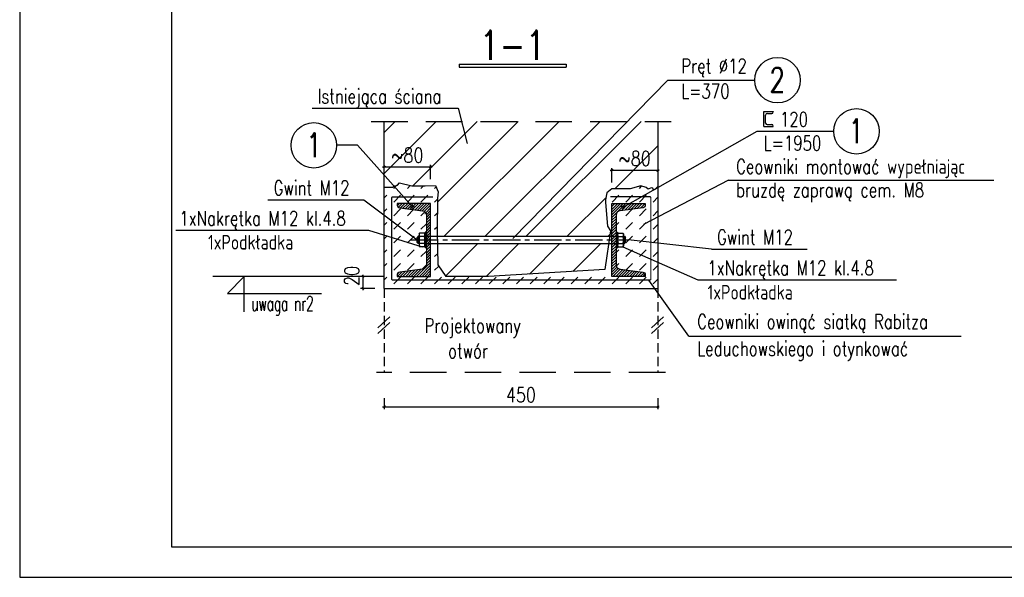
# Model space of a CAD drawing. Extents: x 19336 to 25336, y 4481 to 7805.
# Tile 1 of 5: x 19336 to 20956, y 4481 to 5398. Entities that reach past the tile are written whole.
import ezdxf
from ezdxf.enums import TextEntityAlignment as Align

# ---------------------------------------------------------------- set-up
doc = ezdxf.new("R2010")
doc.units = 0
doc.header["$LTSCALE"] = 60
doc.header["$PDMODE"] = 1
for name, pattern in [('CENTER2', [1.125, 0.75, -0.125, 0.125, -0.125]), ('DASHED2', [0.375, 0.25, -0.125]), ('DASHEDX2', [1.5, 1, -0.5])]:
    doc.linetypes.add(name, pattern=pattern)
doc.layers.get('0').update_dxf_attribs({"linetype": 'CONTINUOUS'})
doc.layers.get('Defpoints').update_dxf_attribs({"linetype": 'CONTINUOUS'})
for name, color, linetype in [('1', 2, 'CONTINUOUS'), ('111 - opisy TXT3', 2, 'CONTINUOUS'), ('2 - linie odniesienia opisy', 8, 'CONTINUOUS'), ('3', 4, 'CONTINUOUS'), ('44', 6, 'CENTER2'), ('5', 8, 'CONTINUOUS'), ('6', 3, 'CONTINUOUS'), ('7', 1, 'CONTINUOUS'), ('77', 8, 'CONTINUOUS'), ('8', 1, 'DASHEDX2'), ('88', 1, 'DASHED2'), ('9 - kreskowanie', 1, 'CONTINUOUS'), ('99', 1, 'CONTINUOUS')]:
    doc.layers.add(name, color=color, linetype=linetype)
doc.styles.add('TXT2', font='simplex.shx', dxfattribs={"width": 0.8, "height": 24})
doc.styles.add('TXT3', font='simplex.shx', dxfattribs={"width": 0.8, "height": 48})
doc.styles.add('TXT5', font='simplex.shx', dxfattribs={"width": 0.8, "height": 240})
doc.dimstyles.new('R1 - milimetry', dxfattribs={"dimtxt": 12, "dimasz": 3.5, "dimexe": 3.75, "dimexo": 3.75, "dimgap": 7.5, "dimtad": 0, "dimdec": 0, "dimzin": 0, "dimdsep": 46, "dimtxsty": 'TXT2', "dimblk1": 'OBLIQUE', "dimblk2": 'OBLIQUE', "dimsah": 1, "dimcen": -0.15, "dimdle": 2.5, "dimclrt": 4, "dimadec": 0, "dimazin": 0, "dimtfac": 0.75, "dimtdec": 0, "dimtix": 1, "dimtmove": 2, "dimatfit": 3, "dimldrblk": 'OBLIQUE', "dimfxl": 20, "dimfxlon": 1, "dimtvp": 0.75, "dimtolj": 1, "dimtzin": 0, "dimarcsym": 0})
pattern_1 = [(45, (-15090.516, 1437.195), (-33.67596, 33.67596), [])]

# ---------------------------------------------------------------- blocks, each defined once
blk = doc.blocks.new('pozycj-l')
at = {"layer": '1', "linetype": 'Continuous'}
blk.add_circle((-72, -0.2), 37.4, dxfattribs=at)
at = {"layer": '5', "linetype": 'Continuous'}
blk.add_line((0, 0), (-34.6, 0), dxfattribs=at)
at = {"layer": '1', "linetype": 'Continuous', "style": 'TXT3', "width": 0.75}
blk.add_attdef('NR', text='', height=40, dxfattribs=at).set_placement((-71.7, -19.8), align=Align.CENTER)
blk = doc.blocks.new('_OBLIQUE')
at = {"color": 0, "linetype": 'ByBlock'}
blk.add_line((-0.5, -0.5), (0.5, 0.5), dxfattribs=at)
blk = doc.blocks.new('*D23')
at = {"layer": '5', "color": 0, "lineweight": -2, "transparency": 16777216}
for p, q in [((20388.4, 5150.3), (20307.9, 5150.3)), ((20310.4, 5130.3), (20310.4, 5154.1)), ((20385.9, 5165.7), (20385.9, 5146.6))]:
    blk.add_line(p, q, dxfattribs=at)
at = {"layer": 'Defpoints', "color": 0, "transparency": 16777216}
for p in [(20385.9, 5169.5), (20310.4, 5150.3), (20310.4, 5095.8)]:
    blk.add_point(p, dxfattribs=at)
at = {"layer": '5', "color": 0, "lineweight": -2, "transparency": 16777216, "xscale": 3.5, "yscale": 3.5, "zscale": 3.5, "rotation": 180}
blk.add_blockref('_OBLIQUE', (20310.4, 5150.3), dxfattribs=at)
at = {"layer": '5', "color": 0, "lineweight": -2, "transparency": 16777216, "xscale": 3.5, "yscale": 3.5, "zscale": 3.5}
blk.add_blockref('_OBLIQUE', (20385.9, 5150.3), dxfattribs=at)
at = {"layer": '5', "color": 4, "transparency": 16777216, "insert": (20348.2, 5169.8), "char_height": 24, "attachment_point": 5, "style": 'TXT2'}
blk.add_mtext('\\A1;~80', dxfattribs=at)
blk = doc.blocks.new('*D24')
at = {"layer": '5', "color": 0, "lineweight": -2, "transparency": 16777216}
for p, q in [((19920.8, 4975.8), (19897, 4975.8)), ((19900.8, 4978.3), (19900.8, 4953.3)), ((19920.8, 4955.8), (19897, 4955.8))]:
    blk.add_line(p, q, dxfattribs=at)
at = {"layer": 'Defpoints', "color": 0, "transparency": 16777216}
for p in [(19946.6, 4975.8), (19900.8, 4955.8), (19935.9, 4955.8)]:
    blk.add_point(p, dxfattribs=at)
at = {"layer": '5', "color": 0, "lineweight": -2, "transparency": 16777216, "xscale": 3.5, "yscale": 3.5, "zscale": 3.5}
for p, rotation in [((19900.8, 4975.8), 90), ((19900.8, 4955.8), 270)]:
    blk.add_blockref('_OBLIQUE', p, dxfattribs=dict(at, rotation=rotation))
at = {"layer": '5', "color": 4, "transparency": 16777216, "insert": (19882.8, 4976.7), "char_height": 24, "attachment_point": 5, "rotation": 90, "style": 'TXT2'}
blk.add_mtext('\\A1;20', dxfattribs=at)
blk = doc.blocks.new('pozycja')
at = {"layer": '1', "linetype": 'Continuous'}
blk.add_circle((63.2, -0.2), 37.4, dxfattribs=at)
at = {"layer": '5', "linetype": 'Continuous'}
blk.add_line((0, 0), (25.8, 0), dxfattribs=at)
at = {"layer": '1', "linetype": 'Continuous', "style": 'TXT3', "width": 0.75}
blk.add_attdef('NR', text='', height=40, dxfattribs=at).set_placement((62.6, -19.8), align=Align.CENTER)
blk = doc.blocks.new('prz')
at = {"layer": '1', "linetype": 'Continuous'}
for p, q in [((-87.9, 5), (87.9, 5)), ((-87.9, 5), (-87.9, 0)), ((-87.9, 0), (87.9, 0)), ((87.9, 5), (87.9, 0))]:
    blk.add_line(p, q, dxfattribs=at)
at = {"layer": '1', "linetype": 'Continuous', "style": 'TXT5', "width": 0.8}
blk.add_attdef('PRZEKROJ', text='', height=48, dxfattribs=at).set_placement((-0.2, 12), align=Align.CENTER)
blk = doc.blocks.new('*D25')
at = {"layer": '5', "color": 0, "lineweight": -2, "transparency": 16777216}
for p, q in [((20014.9, 5155.7), (19933.4, 5155.7)), ((19935.9, 5135.7), (19935.9, 5159.4)), ((20012.4, 5135.7), (20012.4, 5159.4))]:
    blk.add_line(p, q, dxfattribs=at)
at = {"layer": 'Defpoints', "color": 0, "transparency": 16777216}
for p in [(19935.9, 5155.7), (19935.9, 5120.2), (20012.4, 5095.8)]:
    blk.add_point(p, dxfattribs=at)
at = {"layer": '5', "color": 0, "lineweight": -2, "transparency": 16777216, "xscale": 3.5, "yscale": 3.5, "zscale": 3.5, "rotation": 180}
blk.add_blockref('_OBLIQUE', (19935.9, 5155.7), dxfattribs=at)
at = {"layer": '5', "color": 0, "lineweight": -2, "transparency": 16777216, "xscale": 3.5, "yscale": 3.5, "zscale": 3.5}
blk.add_blockref('_OBLIQUE', (20012.4, 5155.7), dxfattribs=at)
at = {"layer": '5', "color": 4, "transparency": 16777216, "insert": (19974.2, 5175.2), "char_height": 24, "attachment_point": 5, "style": 'TXT2'}
blk.add_mtext('\\A1;~80', dxfattribs=at)
blk = doc.blocks.new('A$C2B9C03C1')
at = {"layer": '5'}
for p, q in [((0, 0), (0, 24.7)), ((0, 24.7), (15.8, 24.7)), ((3.2, 5.6), (3.2, 18.5)), ((6.2, 21.5), (13.4, 21.5)), ((15.8, 24.7), (15.8, 23.9)), ((0, 0), (15.8, 0)), ((5.6, 3.2), (13.4, 3.2)), ((15.8, 0), (15.8, 0.8))]:
    blk.add_line(p, q, dxfattribs=at)
for centre, radius, start, end in [((6.2, 18.5), 3, 90, 180), ((13.4, 23.9), 2.4, 270, 0), ((5.6, 5.6), 2.4, 180, 270), ((13.4, 0.8), 2.4, 0, 90)]:
    blk.add_arc(centre, radius, start, end, dxfattribs=at)
blk = doc.blocks.new('*D26')
at = {"layer": '5', "color": 0, "lineweight": -2, "transparency": 16777216}
for p, q in [((19933.4, 4761.5), (20388.4, 4761.5)), ((19935.9, 4775.5), (19935.9, 4757.7)), ((20385.9, 4775.5), (20385.9, 4757.7))]:
    blk.add_line(p, q, dxfattribs=at)
at = {"layer": 'Defpoints', "color": 0, "transparency": 16777216}
for p in [(19935.9, 4817.9), (20385.9, 4817.9), (20385.9, 4761.5)]:
    blk.add_point(p, dxfattribs=at)
at = {"layer": '5', "color": 0, "lineweight": -2, "transparency": 16777216, "xscale": 3.5, "yscale": 3.5, "zscale": 3.5, "rotation": 180}
blk.add_blockref('_OBLIQUE', (19935.9, 4761.5), dxfattribs=at)
at = {"layer": '5', "color": 0, "lineweight": -2, "transparency": 16777216, "xscale": 3.5, "yscale": 3.5, "zscale": 3.5}
blk.add_blockref('_OBLIQUE', (20385.9, 4761.5), dxfattribs=at)
at = {"layer": '5', "color": 4, "transparency": 16777216, "insert": (20160.9, 4781), "char_height": 24, "attachment_point": 5, "style": 'TXT2'}
blk.add_mtext('\\A1;450', dxfattribs=at)

msp = doc.modelspace()

# ---------------------------------------------------------------- hatches: boundary and pattern name
at = {"layer": '5'}
h = msp.add_hatch(dxfattribs=at)
h.set_pattern_fill('ANSI31', color=256, style=0)
h.set_pattern_definition([(45, (-4584.299, -49111.4356), (-2.24506403, 2.24506403), [])])
edge = h.paths.add_edge_path()
edge.add_line((20012.4, 5095.8), (19957.4, 5095.8))
edge.add_line((19957.4, 5095.8), (19957.4, 5093.2))
edge.add_arc((19961.9, 5093.2), 4.5, 180, 265.4261)
edge.add_line((19961.6, 5088.7), (19999, 5083.8))
edge.add_arc((19998, 5076.5), 7.41, 2.8733, 82.5528, ccw=False)
edge.add_line((20005.4, 5076.8), (20005.4, 4994.8))
edge.add_arc((19998.4, 4994.8), 7, 274.5739, 360, ccw=False)
edge.add_line((19999, 4987.9), (19961.6, 4983))
edge.add_arc((19962.2, 4978.3), 4.76, 97.4472, 177.1267)
edge.add_line((19957.4, 4978.5), (19957.4, 4975.8))
edge.add_line((19957.4, 4975.8), (20012.4, 4975.8))
edge.add_line((20012.4, 4975.8), (20012.4, 5095.8))
h = msp.add_hatch(dxfattribs=at)
h.set_pattern_fill('ANSI31', color=256, style=0)
h.set_pattern_definition([(45, (-4499.299, -49111.4356), (-2.24506403, 2.24506403), [])])
edge = h.paths.add_edge_path()
edge.add_line((20310.4, 5095.8), (20365.4, 5095.8))
edge.add_line((20365.4, 5095.8), (20365.4, 5093.2))
edge.add_arc((20360.9, 5093.2), 4.5, 274.5739, 360, ccw=False)
edge.add_line((20361.3, 5088.7), (20323.9, 5083.8))
edge.add_arc((20324.9, 5076.5), 7.41, 97.4472, 177.1267)
edge.add_line((20317.4, 5076.8), (20317.4, 4994.8))
edge.add_arc((20324.4, 4994.8), 7, 180, 265.4261)
edge.add_line((20323.9, 4987.9), (20361.3, 4983))
edge.add_arc((20360.7, 4978.3), 4.76, 2.8733, 82.5528, ccw=False)
edge.add_line((20365.4, 4978.5), (20365.4, 4975.8))
edge.add_line((20365.4, 4975.8), (20310.4, 4975.8))
edge.add_line((20310.4, 4975.8), (20310.4, 5095.8))
at = {"layer": '9 - kreskowanie'}
h = msp.add_hatch(dxfattribs=at)
h.set_pattern_fill('ANSI31', color=256, scale=15, style=0)
h.set_pattern_definition(pattern_1)
h.paths.add_polyline_path([(20307, 5041.8), (20308.2, 5050.6), (20303.4, 5058.7), (20300.1, 5097.4), (20300.1, 5101.8), (20302.1, 5113.1), (20310.3, 5120.1), (20340.6, 5119.8), (20358.1, 5124.7), (20367.1, 5122.2), (20370.3, 5119.3), (20375.1, 5121.6), (20377.8, 5120.8), (20378.8, 5117.9), (20385.9, 5121.9), (20385.9, 5230.7), (19935.9, 5230.7), (19935.9, 5142.4), (19952.1, 5124.1), (19953.3, 5124.6), (19957.7, 5126.1), (19961.4, 5129.6), (19981.3, 5124.7), (20003.6, 5125), (20020.6, 5125.1), (20025, 5115.2), (20023.5, 5104.3), (20023, 5051.4), (20023.3, 5041.8)])
h.paths.add_polyline_path([(19949.4, 5122.7), (19951, 5123.7), (19952.1, 5124.1), (19935.9, 5142.4), (19935.9, 5122.7)])
h.paths.add_polyline_path([(20024.4, 4994.9), (20037.3, 4975.8), (20107.3, 4975.8), (20299, 4987), (20305.2, 5029.8), (20023.5, 5029.8)])
h.paths.add_polyline_path([(19940.8, 5199.2), (20007.6, 5199.2), (20007.6, 5151.2), (19940.8, 5151.2)], flags=24)
h.paths.add_polyline_path([(20314.8, 5193.8), (20381.6, 5193.8), (20381.6, 5145.8), (20314.8, 5145.8)], flags=24)
h = msp.add_hatch(dxfattribs=at)
h.set_pattern_fill('ANSI31', color=256, scale=15, style=0)
h.set_pattern_definition(pattern_1)
h.paths.add_polyline_path([(20307, 5041.8), (20308.2, 5050.6), (20303.4, 5058.7), (20300.1, 5097.4), (20300.1, 5101.8), (20302.1, 5113.1), (20310.3, 5120.1), (20340.6, 5119.8), (20358.1, 5124.7), (20367.1, 5122.2), (20370.3, 5119.3), (20375.1, 5121.6), (20377.8, 5120.8), (20378.8, 5117.9), (20385.9, 5121.9), (20385.9, 5230.7), (19935.9, 5230.7), (19935.9, 5142.4), (19952.1, 5124.1), (19953.3, 5124.6), (19957.7, 5126.1), (19961.4, 5129.6), (19981.3, 5124.7), (20003.6, 5125), (20020.6, 5125.1), (20025, 5115.2), (20023.5, 5104.3), (20023, 5051.4), (20023.3, 5041.8)])
h.paths.add_polyline_path([(19940.8, 5199.2), (20007.6, 5199.2), (20007.6, 5151.2), (19940.8, 5151.2)], flags=24)
h.paths.add_polyline_path([(20314.8, 5193.8), (20381.6, 5193.8), (20381.6, 5145.8), (20314.8, 5145.8)], flags=24)
h = msp.add_hatch(dxfattribs=at)
h.set_pattern_fill('DASH', color=256, scale=5, angle=45, style=0)
h.set_pattern_definition([(45, (5897.464, 7455.47), (2e-15, 22.45064), [15.875, -15.875])])
h.paths.add_polyline_path([(20375.1, 5121.6), (20370.3, 5119.3), (20367.1, 5122.2), (20358.1, 5124.7), (20340.6, 5119.8), (20310.3, 5120.1), (20302.1, 5113.1), (20300.1, 5101.8), (20300.1, 5097.4), (20303.4, 5058.7), (20308.2, 5050.6), (20307, 5041.8), (20310.4, 5041.8), (20310.4, 5095.8), (20339.9, 5095.8), (20378.8, 5117.9), (20377.8, 5120.8)])
h.paths.add_polyline_path([(20328.7, 5047.1), (20329.1, 5046.4), (20329.6, 5045.6), (20329.6, 5041.8), (20331.1, 5041.8), (20332.8, 5040.1), (20332.8, 5035.8), (20337.4, 5035.8), (20374.6, 5031.8), (20374.6, 5105, 0.414214), (20372.6, 5107), (20359.6, 5107), (20339.9, 5095.8), (20365.4, 5095.8), (20365.4, 5093.2, -0.391021), (20361.3, 5088.7), (20323.9, 5083.8, 0.362387), (20317.4, 5076.8), (20317.4, 5048.6), (20319.8, 5048.6), (20319.8, 5045.6), (20320.3, 5046.4), (20320.7, 5047.1)])
h.paths.add_polyline_path([(20359.6, 5107), (20372.6, 5107, -0.414214), (20374.6, 5105), (20374.6, 5067.4), (20385.9, 5073.3), (20385.9, 5121.6), (20378.9, 5117.8), (20378.8, 5117.9)])
h.paths.add_polyline_path([(20385.9, 5030.5), (20385.9, 5073.3), (20374.6, 5067.4), (20374.6, 5031.8)])
h.paths.add_polyline_path([(20332.8, 5035.8), (20332.8, 5031.6), (20331.1, 5029.8), (20329.6, 5029.8), (20329.6, 5026.1), (20329.1, 5025.2, -0.038752), (20328.7, 5024.6), (20374.6, 5004.4), (20374.6, 5031.8), (20337.4, 5035.8)])
h.paths.add_polyline_path([(20374.6, 5004.4), (20385.9, 4999.3), (20385.9, 5030.5), (20374.6, 5031.8)])
h.paths.add_polyline_path([(20012.4, 5029.8), (20012.4, 4975.8), (19957.4, 4975.8), (19957.4, 4978.5, -0.362387), (19961.6, 4983), (19999, 4987.9, 0.391021), (20005.4, 4994.8), (20005.4, 5023.1), (20003.1, 5023.1), (20003.1, 5026.1), (20002.6, 5025.2), (20002.2, 5024.6), (19994.2, 5024.6), (19993.8, 5025.2), (19993.3, 5026.1), (19948.1, 5040), (19948.1, 4971.8, 0.414214), (19950.1, 4969.8), (20372.6, 4969.8, 0.414214), (20374.6, 4971.8), (20374.6, 5004.4), (20328.7, 5024.6), (20320.7, 5024.6), (20320.3, 5025.2), (20319.8, 5026.1), (20319.8, 5023.1), (20317.4, 5023.1), (20317.4, 4994.8, 0.391021), (20323.9, 4987.9), (20361.3, 4983, -0.362387), (20365.4, 4978.5), (20365.4, 4975.8), (20310.4, 4975.8), (20310.4, 5029.8), (20305.2, 5029.8), (20299, 4987), (20107.3, 4975.8), (20037.3, 4975.8), (20024.4, 4994.9), (20023.5, 5029.8)])
h.paths.add_polyline_path([(20385.9, 4999.3), (20374.6, 5004.4), (20374.6, 4971.8, -0.414214), (20372.6, 4969.8), (20371.5, 4969.8), (20381.4, 4955.8), (20385.9, 4955.8)])
h.paths.add_polyline_path([(20371.5, 4969.8), (19950.1, 4969.8, -0.414214), (19948.1, 4971.8), (19948.1, 5040), (19935.9, 5043.7), (19935.9, 4955.8), (20381.4, 4955.8)])
h.paths.add_polyline_path([(19990.1, 5031.6), (19990.1, 5035.8), (19948.1, 5067.5), (19948.1, 5040), (19993.3, 5026.1), (19993.3, 5029.8), (19991.8, 5029.8)])
h.paths.add_polyline_path([(19967.6, 5106.6), (19950.1, 5106.6, 0.414214), (19948.1, 5104.6), (19948.1, 5067.5), (19990.1, 5035.8), (19990.1, 5040.1), (19991.8, 5041.8), (19993.3, 5041.8), (19993.3, 5045.6), (19993.8, 5046.4, -0.038757), (19994.2, 5047.1), (20002.2, 5047.1), (20003.1, 5045.6), (20003.1, 5048.6), (20005.4, 5048.6), (20005.4, 5076.8, 0.362387), (19999, 5083.8), (19961.6, 5088.7, -0.391021), (19957.4, 5093.2), (19957.4, 5095.8), (19977.2, 5095.8)])
h.paths.add_polyline_path([(20023.5, 5104.3), (20025, 5115.2), (20020.6, 5125.1), (20003.6, 5125), (19981.3, 5124.7), (19961.4, 5129.6), (19957.7, 5126.1), (19953.3, 5124.6), (19952.1, 5124.1), (19977.2, 5095.8), (20012.4, 5095.8), (20012.4, 5041.8), (20023.3, 5041.8), (20023, 5051.4)])
h.paths.add_polyline_path([(19935.9, 5122.7), (19935.9, 5076.6), (19948.1, 5067.5), (19948.1, 5104.6, -0.414214), (19950.1, 5106.6), (19967.6, 5106.6), (19952.1, 5124.1), (19951, 5123.7), (19949.4, 5122.7)])
h.paths.add_polyline_path([(19935.9, 5043.7), (19948.1, 5040), (19948.1, 5067.5), (19935.9, 5076.6)])

# ---------------------------------------------------------------- linework, layer by layer
at = {"layer": '1', "linetype": 'Continuous'}
msp.add_circle((20712.7, 5214.5), 37.4, dxfattribs=at)
at = {"layer": '111 - opisy TXT3'}
msp.add_lwpolyline([(19586.4, 4530.9), (25286.4, 4530.9), (25286.4, 7400.9), (19586.4, 7400.9)], close=True, dxfattribs=at)
at = {"layer": '2 - linie odniesienia opisy'}
msp.add_lwpolyline([(19336.4, 4480.9), (25336.4, 4480.9), (25336.4, 7450.9), (19336.4, 7450.9)], close=True, dxfattribs=at)
at = {"layer": '44'}
msp.add_line((19979.9, 5035.8), (20337.4, 5035.8), dxfattribs=at)
at = {"layer": '5'}
for p, q in [((20147.6, 5038), (20402.4, 5298.8)), ((20402.4, 5298.8), (20519.8, 5298.8)), ((19817.6, 5252.7), (20057.8, 5252.7)), ((20057.8, 5252.7), (20072.7, 5194.2)), ((20328.9, 5089.6), (20549.7, 5214.7)), ((19982.3, 5090.1), (19892.2, 5191.7)), ((20502.3, 5134.2), (20362.3, 5061)), ((20502.3, 5134.2), (20938.5, 5134.2)), ((19744.8, 5101.8), (19902.6, 5101.8)), ((19902.6, 5101.8), (19990.1, 5035.8)), ((19593.4, 5051.7), (19909.9, 5051.7)), ((19909.9, 5051.7), (19998.2, 5024.6)), ((19991.8, 5041.8), (19990.1, 5040.1)), ((19990.1, 5031.6), (19990.1, 5040.1)), ((19993.3, 5041.8), (19991.8, 5041.8)), ((19991.8, 5029.8), (19991.8, 5041.8)), ((19993.3, 5045.6), (19994.2, 5047.1)), ((19993.3, 5045.6), (19993.3, 5026.1)), ((20002.2, 5047.1), (19994.2, 5047.1)), ((20002.2, 5041.5), (19994.2, 5041.5)), ((20003.1, 5045.6), (20002.2, 5047.1)), ((20003.1, 5048.6), (20003.1, 5023.1)), ((20005.4, 5048.6), (20003.1, 5048.6)), ((20005.4, 5048.6), (20005.4, 5023.1)), ((20005.4, 5041.8), (20317.4, 5041.8)), ((20317.4, 5048.6), (20317.4, 5023.1)), ((20317.4, 5048.6), (20319.8, 5048.6)), ((20319.8, 5048.6), (20319.8, 5023.1)), ((20319.8, 5045.6), (20320.7, 5047.1)), ((20320.7, 5047.1), (20328.7, 5047.1)), ((20320.7, 5041.5), (20328.7, 5041.5)), ((20329.6, 5045.6), (20328.7, 5047.1)), ((20329.6, 5045.6), (20329.6, 5026.1)), ((20329.6, 5041.8), (20331.1, 5041.8)), ((20331.1, 5041.8), (20332.8, 5040.1)), ((20331.1, 5029.8), (20331.1, 5041.8)), ((20332.8, 5031.6), (20332.8, 5040.1)), ((19991.8, 5029.8), (19990.1, 5031.6)), ((19993.3, 5029.8), (19991.8, 5029.8)), ((19993.3, 5026.1), (19994.2, 5024.6)), ((20002.2, 5030.2), (19994.2, 5030.2)), ((20002.2, 5024.6), (19994.2, 5024.6)), ((20003.1, 5026.1), (20002.2, 5024.6)), ((20005.4, 5023.1), (20003.1, 5023.1)), ((20005.4, 5029.8), (20317.4, 5029.8)), ((20317.4, 5023.1), (20319.8, 5023.1)), ((20319.8, 5026.1), (20320.7, 5024.6)), ((20320.7, 5030.2), (20328.7, 5030.2)), ((20320.7, 5024.6), (20328.7, 5024.6)), ((20329.6, 5026.1), (20328.7, 5024.6)), ((20328.7, 5024.6), (20452, 4970.2)), ((20329.6, 5029.8), (20331.1, 5029.8)), ((20331.1, 5029.8), (20332.8, 5031.6)), ((20474.2, 5020.8), (20337.4, 5035.8)), ((20474.2, 5020.8), (20631.9, 5020.8)), ((19935.9, 4975.8), (19654, 4975.8)), ((20437, 4877.3), (20371.5, 4969.8)), ((20452, 4970.2), (20778.5, 4970.2)), ((20437, 4877.3), (20884.9, 4877.3))]:
    msp.add_line(p, q, dxfattribs=at)
at = {"layer": '5', "linetype": 'Continuous'}
msp.add_line((20549.7, 5214.7), (20675.3, 5214.7), dxfattribs=at)
msp.add_lwpolyline([(19705.6, 4917.8), (19705.6, 4975.8), (19678.2, 4947.8), (19833.1, 4947.8)], dxfattribs=at)
at = {"layer": '5'}
for centre in [(19982.3, 5090.1), (20328.9, 5089.6)]:
    msp.add_circle(centre, 2.5, dxfattribs=at)
for centre, radius, start, end in [((19998.3, 5044.3), 4.98, 145.5615, 214.4385), ((20011.9, 5035.8), 18.6, 162.383, 197.617), ((19998.1, 5044.3), 4.98, 325.5615, 34.4385), ((19984.4, 5035.8), 18.6, 342.383, 17.617), ((20338.5, 5035.8), 18.6, 162.383, 197.617), ((20324.8, 5044.3), 4.98, 145.5615, 214.4385), ((20324.6, 5044.3), 4.98, 325.5615, 34.4385), ((20311, 5035.8), 18.6, 342.383, 17.617), ((19998.3, 5027.4), 4.98, 145.5615, 214.4385), ((19998.1, 5027.4), 4.98, 325.5615, 34.4385), ((20324.8, 5027.4), 4.98, 145.5615, 214.4385), ((20324.6, 5027.4), 4.98, 325.5615, 34.4385)]:
    msp.add_arc(centre, radius, start, end, dxfattribs=at)
at = {"layer": '6'}
for p, q in [((19935.9, 4955.8), (19935.9, 5230.7)), ((20385.9, 5230.7), (20385.9, 4955.8)), ((19935.9, 4955.8), (20385.9, 4955.8))]:
    msp.add_line(p, q, dxfattribs=at)
for points in [[(20012.4, 5095.8), (19957.4, 5095.8), (19957.4, 5093.2, 0.391021), (19961.6, 5088.7), (19999, 5083.8, -0.362387), (20005.4, 5076.8), (20005.4, 4994.8, -0.391021), (19999, 4987.9), (19961.6, 4983, 0.362387), (19957.4, 4978.5), (19957.4, 4975.8), (20012.4, 4975.8)], [(20310.4, 5095.8), (20365.4, 5095.8), (20365.4, 5093.2, -0.391021), (20361.3, 5088.7), (20323.9, 5083.8, 0.362387), (20317.4, 5076.8), (20317.4, 4994.8, 0.391021), (20323.9, 4987.9), (20361.3, 4983, -0.362387), (20365.4, 4978.5), (20365.4, 4975.8), (20310.4, 4975.8)]]:
    msp.add_lwpolyline(points, format="xyb", close=True, dxfattribs=at)
at = {"layer": '7'}
for p, q in [((19935.9, 5122.7), (19949.4, 5122.7)), ((19949.4, 5122.7), (19951, 5123.7)), ((19951, 5123.7), (19953.3, 5124.6)), ((19953.3, 5124.6), (19957.7, 5126.1)), ((19957.7, 5126.1), (19961.4, 5129.6)), ((19961.4, 5129.6), (19981.3, 5124.7)), ((19981.3, 5124.7), (20003.6, 5125)), ((20003.6, 5125), (20020.6, 5125.1)), ((20020.6, 5125.1), (20025, 5115.2)), ((20310.3, 5120.1), (20302.1, 5113.1)), ((20340.6, 5119.8), (20310.3, 5120.1)), ((20358.1, 5124.7), (20340.6, 5119.8)), ((20367.1, 5122.2), (20358.1, 5124.7)), ((20370.3, 5119.3), (20367.1, 5122.2)), ((20375.1, 5121.6), (20370.3, 5119.3)), ((20377.8, 5120.8), (20375.1, 5121.6)), ((20378.9, 5117.8), (20377.8, 5120.8)), ((20385.9, 5121.6), (20378.9, 5117.8)), ((20023.5, 5104.3), (20023, 5051.4)), ((20025, 5115.2), (20023.5, 5104.3)), ((20302.1, 5113.1), (20300.1, 5101.8)), ((20300.1, 5101.8), (20300.1, 5097.4)), ((20300.1, 5097.4), (20303.4, 5058.7)), ((20303.4, 5058.7), (20308.2, 5050.6)), ((20023, 5051.4), (20024.4, 4994.9)), ((20023, 5041.3), (20023, 5041.4)), ((20308.2, 5050.6), (20299, 4987)), ((20308.2, 5040.6), (20308.2, 5040.6)), ((20024.4, 4994.9), (20037.3, 4975.8)), ((20299, 4987), (20107.3, 4975.8))]:
    msp.add_line(p, q, dxfattribs=at)
at = {"layer": '77', "linetype": 'DASHED2', "const_width": 2}
msp.add_lwpolyline([(20016.1, 5106.6), (19950.1, 5106.6, 0.414214), (19948.1, 5104.6), (19948.1, 4971.8, 0.414214), (19950.1, 4969.8), (20372.6, 4969.8, 0.414214), (20374.6, 4971.8), (20374.6, 5105, 0.414214), (20372.6, 5107), (20308.1, 5107)], format="xyb", dxfattribs=at)
at = {"layer": '8'}
for p, q in [((19914.6, 5230.7), (20407.9, 5230.7)), ((20398.4, 4817.9), (19923.4, 4817.9))]:
    msp.add_line(p, q, dxfattribs=at)
at = {"layer": '88'}
for p, q in [((19935.9, 4955.8), (19935.9, 4817.9)), ((20385.9, 4955.8), (20385.9, 4817.9))]:
    msp.add_line(p, q, dxfattribs=at)
at = {"layer": '99'}
for p, q in [((20107.3, 4975.8), (20037.3, 4975.8)), ((19945.5, 4909.6), (19925.6, 4891.3)), ((20395.5, 4909.6), (20375.6, 4891.3)), ((19945.5, 4900.1), (19925.6, 4881.9)), ((20395.5, 4900.1), (20375.6, 4881.9))]:
    msp.add_line(p, q, dxfattribs=at)

# ---------------------------------------------------------------- block references
msp.add_blockref('A$C2B9C03C1', (20560.2, 5222.4))
at = {"layer": '5'}
for name, p, values in [('prz', (20147.1, 5320), {'PRZEKROJ': '1-1'}), ('pozycja', (20519.8, 5298.8), {'NR': '2'}), ('pozycj-l', (19892.2, 5191.7), {'NR': '1'})]:
    msp.add_blockref(name, p, dxfattribs=at).add_auto_attribs(values)

# ---------------------------------------------------------------- texts
at = {"layer": '1', "linetype": 'Continuous', "style": 'TXT3', "width": 0.75}
msp.add_attdef('1', text='', height=40, dxfattribs=at).set_placement((20712.2, 5194.9), align=Align.CENTER)
at = {"layer": '3', "style": 'TXT3'}
for s, width, p in [('Pręt %%C12', 0.75, (20424.6, 5309.9)), ('Istniejąca ściana', 0.75, (19826.3, 5260.4)), ('L=370', 0.75, (20424.6, 5268.6)), ('Ceowniki montować wypełniając', 0.75, (20514.7, 5144.6)), ('Gwint M12', 0.75, (19754.1, 5109.4)), ('bruzdę zaprawą cem. M8', 0.75, (20514.7, 5106)), ('1xNakrętka M12 kl.4.8', 0.75, (19598.9, 5059.3)), ('Gwint M12', 0.75, (20483.4, 5028.4)), ('1xPodkładka', 0.75, (19646.2, 5020)), ('1xNakrętka M12 kl.4.8', 0.75, (20467.5, 4977.8)), ('1xPodkładka', 0.75, (20467.9, 4937.8)), ('uwaga nr2', 0.6, (19717.5, 4919.3)), ('Projektowany', 0.75, (20002.3, 4882.8)), ('Ceowniki owinąć siatką Rabitza', 0.75, (20450.8, 4889.5)), (' otwór', 0.75, (20028.8, 4841.2)), ('Leduchowskiego i otynkować', 0.75, (20450.8, 4845))]:
    msp.add_text(s, height=24, dxfattribs=dict(at, width=width)).set_placement(p)
at = {"layer": '5', "color": 4, "style": 'TXT3', "width": 0.75}
msp.add_attdef('120', text='', height=24, dxfattribs=at).set_placement((20586.8, 5215), align=Align.BOTTOM_LEFT)
msp.add_attdef('L=1950', text='', height=24, dxfattribs=at).set_placement((20560.2, 5207), align=Align.TOP_LEFT)

# ---------------------------------------------------------------- dimensions: what is measured, and where the dimension line sits
at = {"layer": '5'}
for base, p1, p2, picture, middle in [((19935.9, 5155.7), (20012.4, 5095.8), (19935.9, 5120.2), '*D25', (19974.2, 5175.2)), ((20310.4, 5150.3), (20385.9, 5169.5), (20310.4, 5095.8), '*D23', (20348.2, 5169.8))]:
    dim = msp.add_linear_dim(base=base, p1=p1, p2=p2, angle=180, text='~80', dimstyle='R1 - milimetry', dxfattribs=at)
    dim.commit()
    dim.dimension.update_dxf_attribs({"geometry": picture, "text_midpoint": middle})
dim = msp.add_linear_dim(base=(19900.8, 4955.8), p1=(19946.6, 4975.8), p2=(19935.9, 4955.8), angle=90, dimstyle='R1 - milimetry', dxfattribs=at)
dim.commit()
dim.dimension.update_dxf_attribs({"geometry": '*D24', "text_midpoint": (19882.8, 4976.7), "dimtype": 160})
dim = msp.add_linear_dim(base=(20385.9, 4761.5), p1=(19935.9, 4817.9), p2=(20385.9, 4817.9), dimstyle='R1 - milimetry', override={"dimfxl": 14}, dxfattribs=at)
dim.commit()
dim.dimension.update_dxf_attribs({"geometry": '*D26', "text_midpoint": (20160.9, 4781)})

doc.saveas('drawing.dxf')
